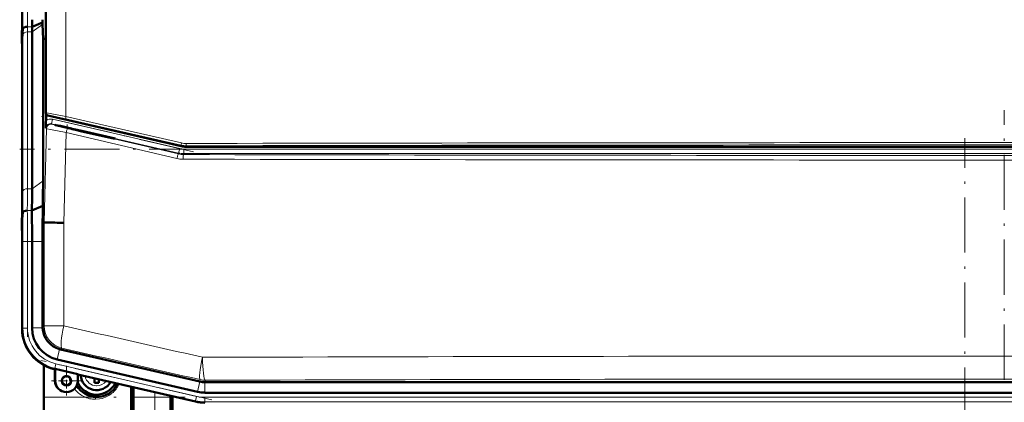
# Model space of a CAD drawing. Extents: x -1351 to 1763, y -1300 to 612.
# Tile 12 of 79: x -1282 to -1068, y 307 to 391. Entities that reach past the tile are written whole.
import ezdxf

# ---------------------------------------------------------------- set-up
doc = ezdxf.new("R2010")
doc.units = 0
doc.linetypes.add('DASHDOT', pattern=[18.5, 12, -3, 0.5, -3])

msp = doc.modelspace()

# ---------------------------------------------------------------- linework, layer by layer
at = {"color": 7, "lineweight": 50}
for p, q in [((-1276.18, 502.79), (-1276.18, 370.38)), ((-1281.38, 482.43), (-1281.38, 390.72)), ((-1276.9, 390.11), (-1276.91, 390.72)), ((-1281.19, 388.77), (-1281.36, 386.58)), ((-1279.2, 353.93), (-1279.2, 388.07)), ((-1276.9, 390.11), (-1279.19, 389.17)), ((-1276.9, 389.7), (-1276.9, 390.11)), ((-1276.81, 386.57), (-1276.9, 389.7)), ((-1276.18, 386.57), (-1276.81, 386.57)), ((-1276.81, 355.61), (-1276.81, 386.57)), ((-1281.38, 349.51), (-1281.38, 383.65)), ((-1281.38, 349.51), (-1281.38, 383.65)), ((-1276.12, 370.14), (-1276.16, 368.84)), ((-1246.76, 363.19), (-1275.79, 369.89)), ((-1270.59, 367.02), (-1271.58, 367.25)), ((-1271.58, 367.16), (-1270.59, 366.93)), ((-1270.59, 367.02), (-1270.45, 366.99)), ((-1270.59, 367.02), (-1270.59, 366.93)), ((-1270.45, 366.9), (-1270.59, 366.93)), ((-1270.45, 366.99), (-1269.75, 366.83)), ((-1270.45, 366.99), (-1270.45, 366.9)), ((-1269.75, 366.74), (-1270.45, 366.9)), ((-1269.75, 366.83), (-1268.33, 366.5)), ((-1269.75, 366.83), (-1269.75, 366.74)), ((-1268.33, 366.41), (-1269.75, 366.74)), ((-1261.08, 364.83), (-1268.33, 366.5)), ((-1268.33, 366.5), (-1268.33, 366.41)), ((-1268.33, 366.41), (-1261.47, 364.83)), ((-1261.47, 364.83), (-1261.08, 364.83)), ((-1245.63, 363.06), (-889.42, 363.06)), ((-1276.86, 350.16), (-1279.24, 349.17)), ((-1276.88, 348.39), (-1276.86, 350.16)), ((-1281.23, 348.77), (-1281.41, 346.58)), ((-1276.92, 346.57), (-1276.88, 348.39)), ((-1276.92, 346.57), (-1276.59, 346.57)), ((-1276.24, 346.56), (-1276.59, 346.57)), ((-1281.38, 323.63), (-1281.38, 342.43)), ((-1279.2, 323.63), (-1279.2, 342.44)), ((-1276.91, 323.81), (-1276.91, 342.44)), ((-1276.91, 323.81), (-1276.9, 323.63)), ((-1281.38, 323.43), (-1281.38, 323.63)), ((-1281.38, 323.43), (-1281.38, 323.52)), ((-1242.66, 311.93), (-1273.03, 318.94)), ((-1276.63, 284.08), (-1276.63, 315.5)), ((-1243.15, 309.69), (-1273.72, 316.75)), ((-1274.21, 314.62), (-1274.41, 314.67)), ((-1274.21, 314.62), (-1274.41, 314.67)), ((-1274.21, 314.62), (-1274.18, 314.69)), ((-1274.21, 312.12), (-1274.21, 314.62)), ((-1274.18, 312.12), (-1274.18, 314.69)), ((-1274.18, 314.69), (-1269.25, 313.55)), ((-1269.25, 313.55), (-1269.21, 313.47)), ((-1269.25, 313.55), (-1269.25, 312.12)), ((-1269.21, 312.12), (-1269.21, 313.47)), ((-1269.21, 313.47), (-1269.21, 312.12)), ((-1243.64, 307.56), (-1269.21, 313.47)), ((-1265.63, 311.65), (-1265.63, 312.58)), ((-1264.63, 311.65), (-1264.63, 312.41)), ((-1242.66, 311.93), (-1242.64, 311.92)), ((-1241.56, 311.8), (-1241.54, 311.8)), ((-1241.54, 311.8), (-893.53, 311.8)), ((-1261.76, 309.88), (-1261.84, 309.82)), ((-1257.63, 310.79), (-1257.63, 208.43)), ((-1257.63, 207.54), (-1257.63, 310.79)), ((-1257.13, 310.68), (-1257.13, 208.41)), ((-1249.03, 186.1), (-1249.03, 308.81)), ((-1248.63, 308.72), (-1248.63, 284.23)), ((-1241.56, 309.51), (-1221.29, 309.51)), ((-908.5, 309.51), (-1221.29, 309.51)), ((-1265.07, 308.58), (-1265.13, 308.58))]:
    msp.add_line(p, q, dxfattribs=at)
at = {"color": 7, "lineweight": 18}
for p, q in [((-1276.11, 370.44), (-1276.11, 502.73)), ((-1271.81, 503.55), (-1271.81, 369.62)), ((-1279.2, 388.07), (-1280.2, 388.07)), ((-1280.2, 353.93), (-1280.2, 388.07)), ((-1279.19, 389.17), (-1280.19, 389.17)), ((-1276.9, 389.7), (-1279.2, 388.07)), ((-1281.41, 386.58), (-1281.36, 386.58)), ((-1281.2, 353.24), (-1281.2, 387.39)), ((-1276.18, 370.38), (-1276.11, 370.44)), ((-1275.72, 369.95), (-1275.79, 369.89)), ((-1274.73, 369.05), (-1274.95, 368.07)), ((-1274.73, 369.05), (-1247.06, 362.66)), ((-1246.74, 363.4), (-1271.85, 369.14)), ((-1271.81, 369.62), (-1246.68, 363.88)), ((-1276.59, 346.57), (-1276.05, 367.01)), ((-1276.05, 367.01), (-1276.17, 367.13)), ((-1247.29, 361.69), (-1274.95, 368.07)), ((-1274.95, 368.07), (-1274.82, 367.96)), ((-1271.58, 367.25), (-1271.58, 367.16)), ((-1271.4, 367.1), (-1247.31, 361.48)), ((-1271.77, 366.13), (-1272.29, 346.51)), ((-1247.66, 360.51), (-1271.77, 366.13)), ((-1247.06, 362.66), (-1247.29, 361.69)), ((-1246.74, 363.4), (-1246.76, 363.19)), ((-1246.16, 362.56), (-1246.16, 361.56)), ((-1246.16, 362.56), (-888.9, 362.56)), ((-1245.61, 363.27), (-1245.63, 363.06)), ((-1247.29, 361.69), (-1247.31, 361.48)), ((-1246.19, 361.35), (-1246.16, 361.56)), ((-888.9, 361.56), (-1246.16, 361.56)), ((-1279.2, 353.93), (-1280.2, 353.93)), ((-1276.81, 355.61), (-1279.2, 353.93)), ((-1279.24, 349.17), (-1280.24, 349.17)), ((-1276.59, 324.07), (-1276.59, 346.57)), ((-1272.29, 346.51), (-1272.29, 324.07)), ((-1281.2, 342.44), (-1281.38, 342.44)), ((-1281.2, 342.44), (-1280.2, 342.44)), ((-1281.2, 323.58), (-1281.2, 342.44)), ((-1279.2, 342.44), (-1280.2, 342.44)), ((-1280.2, 323.58), (-1280.2, 342.44)), ((-1276.91, 342.44), (-1279.2, 342.44)), ((-1276.59, 324.07), (-1276.91, 323.81)), ((-1276.59, 324.07), (-1272.29, 324.07)), ((-1281.38, 323.43), (-1281.2, 323.58)), ((-1280.2, 323.58), (-1281.2, 323.58)), ((-1276.9, 323.63), (-1279.2, 323.63)), ((-1273.21, 318.98), (-1273.72, 316.75)), ((-1273.03, 318.94), (-1272.71, 319.2)), ((-1274.23, 314.81), (-1274, 315.79)), ((-1243.38, 308.72), (-1274, 315.79)), ((-1274.23, 314.81), (-1274.41, 314.67)), ((-1243.6, 307.74), (-1274.23, 314.81)), ((-1274.18, 312.12), (-1274.21, 312.12)), ((-1269.25, 312.12), (-1269.21, 312.12)), ((-1265.16, 311.01), (-1265.13, 311.01)), ((-1242.64, 311.92), (-1243.15, 309.69)), ((-1242.61, 312.35), (-1242.66, 311.93)), ((-1241.56, 311.8), (-1241.56, 309.51)), ((-1241.54, 311.8), (-1241.49, 312.23)), ((-1252.45, 198.06), (-1252.45, 309.6)), ((-1243.6, 307.74), (-1243.38, 308.72)), ((-1243.6, 307.74), (-1243.64, 307.56)), ((-1241.56, 308.51), (-893.5, 308.51)), ((-1241.56, 307.51), (-1241.56, 308.51)), ((-1241.56, 307.51), (-893.5, 307.51)), ((-1241.56, 307.51), (-1241.56, 307.33))]:
    msp.add_line(p, q, dxfattribs=at)
at = {"color": 7, "linetype": 'DASHDOT', "lineweight": 18}
for p, q in [((-1280.2, 381.55), (-1280.2, 491.61)), ((-1067.53, 312.33), (-1067.53, 371.02)), ((-1244.04, 361.97), (-1277.75, 369.75)), ((-1076.13, -326), (-1076.13, 364.9)), ((-853.17, 362.56), (-1281.89, 362.56)), ((-1280.2, 344.32), (-1280.2, 321.69)), ((-1240.06, 307.95), (-1277.32, 316.55)), ((-1276.37, 308.51), (-858.69, 308.51))]:
    msp.add_line(p, q, dxfattribs=at)
at = {"color": 7, "linetype": 'DASHDOT', "lineweight": 18, "ltscale": 0.019753}
msp.add_line((-1271.58, 367.1), (-1271.58, 367.89), dxfattribs=at)
at = {"color": 7, "linetype": 'DASHDOT', "lineweight": 18, "ltscale": 0.1625}
for p, q in [((-1271.71, 315.37), (-1271.71, 308.87)), ((-1268.46, 312.12), (-1274.96, 312.12))]:
    msp.add_line(p, q, dxfattribs=at)
at = {"color": 7, "linetype": 'DASHDOT', "lineweight": 18, "ltscale": 0.160231}
msp.add_line((-1271.71, 315.33), (-1271.71, 308.92), dxfattribs=at)
at = {"color": 7, "linetype": 'DASHDOT', "lineweight": 18, "ltscale": 0.160233}
msp.add_line((-1268.51, 312.12), (-1274.92, 312.12), dxfattribs=at)
at = {"color": 7, "lineweight": 18}
for points in [[(-1276.11, 370.44), (-1276.11, 370.44), (-1276.09, 370.44), (-1276, 370.43), (-1275.24, 370.3), (-1271.81, 369.62)], [(-1271.85, 369.14), (-1274.15, 369.65), (-1275.53, 369.93), (-1275.7, 369.95), (-1275.72, 369.95), (-1275.72, 369.95), (-1275.72, 369.95)], [(-1271.77, 366.13), (-1275.2, 366.81), (-1275.99, 366.99), (-1276.04, 367.01), (-1276.05, 367.01)], [(-1274.82, 367.96), (-1274.82, 367.96), (-1274.8, 367.95), (-1274.68, 367.91), (-1273.01, 367.48), (-1271.4, 367.1)], [(-1261.8, 309.37), (-1262.49, 308.89), (-1263.22, 308.52), (-1263.97, 308.26), (-1264.52, 308.15), (-1265.42, 308.08)]]:
    msp.add_lwpolyline(points, dxfattribs=at)
at = {"color": 7, "lineweight": 50}
for points in [[(-1274.19, 367.81), (-1274.18, 367.81), (-1274.18, 367.8), (-1274.14, 367.79), (-1273.75, 367.68), (-1271.58, 367.16)], [(-1271.58, 367.25), (-1273.04, 367.58), (-1274, 367.78), (-1274.17, 367.81), (-1274.18, 367.81), (-1274.18, 367.81), (-1274.18, 367.81), (-1274.19, 367.81)]]:
    msp.add_lwpolyline(points, dxfattribs=at)
for radius in [1.03, 1]:
    msp.add_circle((-1271.71, 312.12), radius, dxfattribs=at)
for centre, radius, start, end in [((-1628.46, 390.63), 347.08, 359.3309, 0.0147), ((-923.65, 390.64), 357.73, 179.9872, 180.6507), ((-1144.4, 390.69), 134.8, 179.9876, 180.6479), ((-1199.37, 387.98), 79.83, 179.1476, 179.9359), ((-1488.74, 383.4), 207.36, 0.0695, 0.8788), ((-1068.96, 383.4), 212.42, 179.1438, 179.9337), ((-1275.68, 370.38), 0.5, 179.9976, 257.0022), ((-1215.66, 367.31), 60.52, 178.5511, 180.1764), ((-1245.63, 368.06), 5, 257.002, 269.998), ((-1618.97, 354.33), 339.78, 359.1293, 359.9319), ((-1668.28, 356.08), 391.47, 359.1331, 359.9319), ((-1488.6, 349.76), 207.22, 359.1215, 359.9313), ((-1849.44, 342.57), 570.24, 359.9861, 0.6624), ((-1628.97, 342.52), 347.59, 359.9857, 0.6685), ((-1969.39, 342.46), 692.48, 359.99805, 0.34054), ((-1256.78, 1553.31), 1206.9, 269.07649, 269.26401), ((-1272.39, 323.43), 8.99, 179.9916, 257.0084), ((-1272.13, 323.63), 7.06, 179.9966, 257.0032), ((-1271.9, 323.82), 5, 182.1029, 254.9076), ((-1265.13, 313.58), 3.5, 184.0103, 329.9748), ((-1271.71, 312.12), 2.5, 180, 360), ((-1271.71, 312.12), 2.47, 180, 0), ((-1271.71, 312.12), 1, 141.2591, 359.9485), ((-1271.71, 312.12), 2.5, 270, 360), ((-1265.75, 313.54), 5.27, 188.1819, 198.5534), ((-1265.13, 313.58), 5, 210.2469, 270), ((-1265.13, 313.58), 4.5, 204.0065, 333.8367), ((-1266.13, 312.58), 0.5, 0, 8.4214), ((-1265.13, 328.78), 17.14, 268.3285, 270.0004), ((-1265.13, 328.75), 17.1, 269.9978, 271.6733), ((-1265.13, 313.58), 5, 312.3876, 335.1719), ((-1265.13, 313.58), 5, 270.6772, 311.2128), ((-1241.56, 316.58), 7.06, 257.0007, 269.9996), ((-1241.56, 316.58), 9.25, 257.0008, 269.9996), ((-1241.56, 316.58), 9.25, 257.0008, 269.9996)]:
    msp.add_arc(centre, radius, start, end, dxfattribs=at)
at = {"color": 7, "lineweight": 18}
for centre, radius, start, end in [((-1109.72, 390.69), 171.48, 179.9885, 180.6411), ((-1144.02, 390.69), 136.17, 179.9884, 180.642), ((-1179.93, 387.27), 101.27, 179.1557, 179.937), ((-1199.76, 387.98), 80.44, 179.1546, 179.9369), ((-1275.18, 367.1), 2, 76.9951, 119.3366), ((-1275.18, 367.1), 0.999, 76.9181, 178.54), ((-1246.16, 366.56), 4, 257.0047, 269.9953), ((-1245.62, 368.27), 5, 257.1098, 270.1116), ((-1245.68, 368.26), 4.49, 257.1108, 270.1395), ((-1067.53, -83421.99), 83785.95, 89.8781793, 90.1218189), ((-1067.53, -83365.09), 83728.55, 89.8781383, 90.1218667), ((-1246.3, 366.34), 5.99, 256.8712, 269.8909), ((-1246.17, 366.35), 5, 256.8528, 269.8509), ((-1067.53, 84172.73), 83812.57, 269.8777849, 270.1222169), ((-1067.53, 84059.2), 83698.04, 269.877703, 270.1222989), ((-1619.34, 354.33), 339.14, 359.1277, 359.9317), ((-1599.45, 353.62), 318.25, 359.1257, 359.9316), ((-1815.17, 342.57), 533.98, 359.9859, 0.6653), ((-1849.3, 342.57), 569.11, 359.986, 0.6637), ((-1271.58, 324.07), 5, 180.0358, 256.9642), ((-13977.2, -55816.37), 57560.09, 77.2175972, 77.2484218), ((-1272.2, 323.58), 8.99, 179.9996, 257.0003), ((-1272.2, 323.58), 7.99, 179.9916, 257.0084), ((-13938.67, -55458.3), 57197.52, 77.175311, 77.206239), ((-1067.53, -55712.07), 56029.56, 89.821502, 90.178496), ((-1265.13, 313.58), 2.57, 190.4881, 269.4706), ((-1265.13, 313.58), 2.57, 270, 323.5482), ((-1265.35, 313.66), 5.56, 309.6495, 336.1031), ((-1241.49, 317.23), 5, 257.0045, 269.8157), ((-1067.53, -55336.82), 55649.31, 89.820894, 90.179104), ((-1265.61, 313.55), 5.4, 216.4561, 229.7194), ((-1265.54, 313.56), 5.45, 229.2293, 242.0918), ((-1265.56, 313.44), 5.33, 241.6531, 250.8184), ((-1241.56, 316.56), 8.05, 256.9878, 270.0122), ((-1265.42, 313.77), 5.7, 250.5611, 264.147), ((-1265.47, 312.83), 4.76, 263.5648, 270.6311), ((-1264.57, 308.08), 0.851, 168.9838, 180.1015), ((-1241.56, 316.58), 9.06, 257.0008, 269.9996)]:
    msp.add_arc(centre, radius, start, end, dxfattribs=at)
for centre, major_axis, ratio, start_param, end_param in [((-1280.2, 387.36), (-1, 0), 0.707107, 4.712389, 6.248279), ((-1275.61, 370.44), (-0.311, 0.391), 0.999751, 0.898966, 2.242627), ((-1271.74, 369.62), (-0.111, -0.487), 0.135841, 4.743398, 6.265569), ((-1275.05, 366.98), (-0.682, -0.732), 0.99939, 3.664878, 5.435811), ((-1271.63, 366.13), (-0.227, -0.974), 0.135666, 3.159209, 4.744041), ((-1246.62, 363.88), (-0.111, -0.487), 0.119115, 4.739619, 6.265607), ((-1245.61, 363.77), (0.001, -0.5), 0.121453, 4.71213, 6.265602), ((-1247.54, 360.51), (-0.227, -0.974), 0.119647, 3.159172, 4.74027), ((-1246.16, 366.56), (4.97, -0.57), 0.999846, 4.59896, 4.825818), ((-1246.19, 360.35), (0, -1), 0.121885, 3.159177, 4.71265), ((-1280.2, 353.22), (-1, 0), 0.707107, 4.712389, 6.248279), ((-1271.59, 324.07), (-1.11, -4.88), 0.136195, 4.743306, 6.256759), ((-1241.49, 317.22), (-1.11, -4.88), 0.116076, 4.738807, 6.256827), ((-1241.49, 317.22), (0.02, -5), 0.119003, 4.712015, 6.256818), ((-1241.49, 317.22), (-4.97, 0.57), 0.999653, 1.681064, 1.684203), ((-1265.13, 308.08), (0, -0.5), 0.568669, 3.141358, 4.378357)]:
    msp.add_ellipse(centre, major_axis=major_axis, ratio=ratio, start_param=start_param, end_param=end_param, dxfattribs=at)
at = {"color": 7, "lineweight": 50}
for centre, major_axis, ratio, start_param, end_param in [((-1280.19, 388.75), (1, 0), 0.414343, 1.573592, 3.109513), ((-1280.23, 348.75), (1, 0), 0.414186, 1.573647, 3.10953), ((-1271.91, 323.81), (3.11, -3.91), 0.999441, 5.34848, 5.384068), ((-1241.54, 316.8), (4.97, -0.57), 0.999653, 4.604077, 4.820701)]:
    msp.add_ellipse(centre, major_axis=major_axis, ratio=ratio, start_param=start_param, end_param=end_param, dxfattribs=at)

doc.saveas('drawing.dxf')
